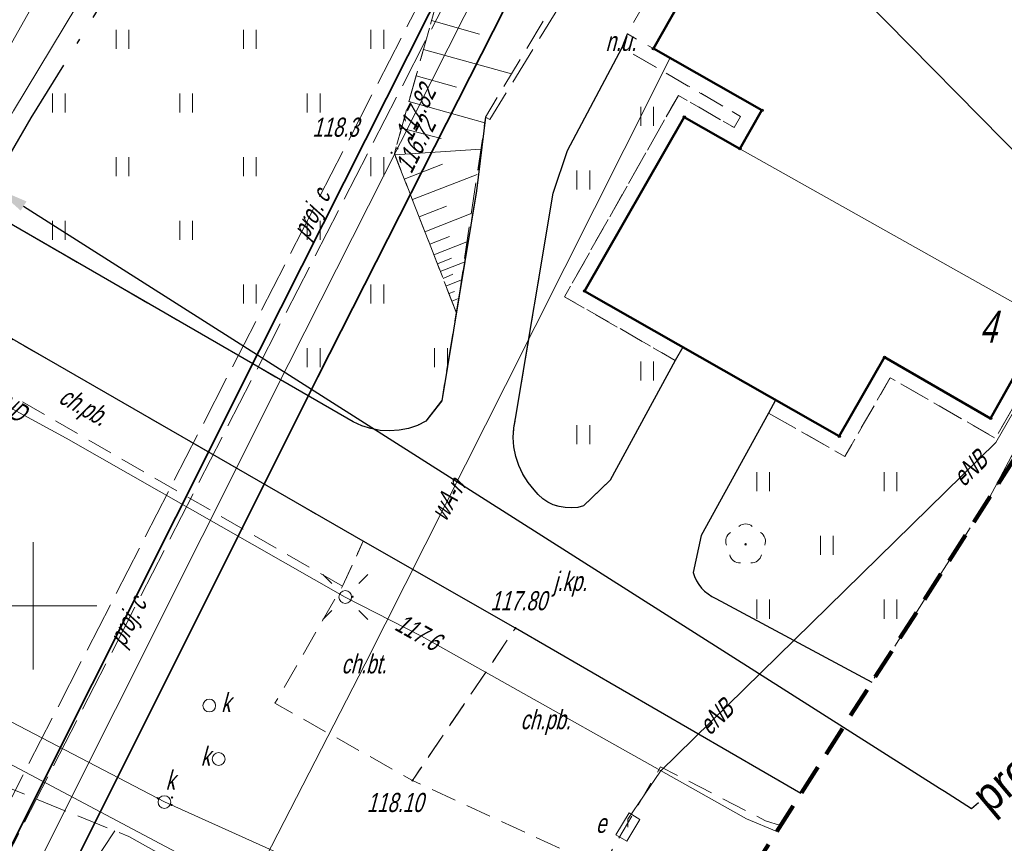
# Model space of a CAD drawing. Extents: x 7463256 to 7464485, y 5957341 to 5958260.
# Tile 117 of 256: x 7463749 to 7463788, y 5957541 to 5957573. Entities that reach past the tile are written whole.
import ezdxf
from ezdxf import colors
from ezdxf.entities.mleader import LeaderData, LeaderLine
from ezdxf.enums import TextEntityAlignment as Align
from ezdxf.math import Vec2, Vec3

# ---------------------------------------------------------------- set-up
doc = ezdxf.new("R2010")
doc.units = 0
doc.header["$MEASUREMENT"] = 0
for name, pattern in [('1.5_0.5', [2, 1.5, -0.5]), ('4', [1.8, 1.2, -0.6]), ('GAK', [5.2, 3, -1, 0.2, -1]), ('mz1.0_0.5', [1.5, 1, -0.5]), ('mz1.25_0.5', [1.75, 1.25, -0.5]), ('mz2.0_0.5', [2.5, 2, -0.5])]:
    doc.linetypes.add(name, pattern=pattern)
doc.layers.get('0').update_dxf_attribs({"color": 2, "linetype": 'CONTINUOUS', "lineweight": 5})
for name, color, linetype in [('000 Inne (niezydentyfikowane)', 7, 'CONTINUOUS'), ('312-Budynek (powierzchnia)', 7, 'CONTINUOUS'), ('320-część budynku wyodrębniona ze względu na liczbę kondygnacji naziemnych (powierzchnia)', 7, 'CONTINUOUS'), ('320-część budynku wyodrębniona ze względu na liczbę kondygnacji naziemnych (powierzchnia)-Atr25', 7, 'CONTINUOUS'), ('chodnik (powierzchnia)', 7, 'CONTINUOUS'), ('chodnik (powierzchnia)-Atr17', 7, 'CONTINUOUS'), ('drzewo liściaste (punkt)', 7, 'CONTINUOUS'), ('jezdnia (powierzchnia)', 7, 'CONTINUOUS'), ('jezdnia (powierzchnia)-Atr17', 7, 'CONTINUOUS'), ('krawężnik (linia)', 7, 'CONTINUOUS'), ('latarnia na słupie lub maszcie (punkt)', 7, 'CONTINUOUS'), ('niezidentyfikowane urządzenie techniczne - siec kanalizacyjna (punkt)-Atr17', 7, 'CONTINUOUS'), ('Obszar opracowania', 7, 'CONTINUOUS'), ('przewód ciepłowniczy (linia)', 7, 'CONTINUOUS'), ('przewód ciepłowniczy - projektowany lub w budowie (linia) - ob. projektowany', 7, 'CONTINUOUS'), ('przewód ciepłowniczy - projektowany lub w budowie (linia) - ob. projektowany-Atr1', 7, 'CONTINUOUS'), ('przewód elektroenergetyczny (linia)', 7, 'CONTINUOUS'), ('przewód elektroenergetyczny (linia)-Atr1', 7, 'CONTINUOUS'), ('przewód gazowy (linia)', 7, 'CONTINUOUS'), ('przewód kanalizacyjny (linia)', 7, 'CONTINUOUS'), ('przewód wodociągowy (linia)', 7, 'CONTINUOUS'), ('przewód wodociągowy (linia)-Atr1', 7, 'CONTINUOUS'), ('Punkt budynku', 7, 'CONTINUOUS'), ('punkt o określonej wysokości (sieć ciepłownicza)', 7, 'CONTINUOUS'), ('punkt o określonej wysokości (sieć ciepłownicza)-Atr2', 7, 'CONTINUOUS'), ('punkt o określonej wysokości (sieć ciepłownicza)-Atr3', 7, 'CONTINUOUS'), ('punkt o określonej wysokości (sieć elektroenergetyczna)', 7, 'CONTINUOUS'), ('punkt o określonej wysokości (sieć elektroenergetyczna)-Atr2', 7, 'CONTINUOUS'), ('punkt o określonej wysokości (sieć kanalizacyjna)', 7, 'CONTINUOUS'), ('punkt wysokościowy naturalny', 7, 'CONTINUOUS'), ('punkt wysokościowy naturalny-Atr2', 7, 'CONTINUOUS'), ('punkt wysokościowy sztuczny', 7, 'CONTINUOUS'), ('punkt wysokościowy sztuczny-Atr2', 7, 'CONTINUOUS'), ('rura ochronna - przewód ciepłowniczy (linia)', 7, 'CONTINUOUS'), ('skarpa nieumocniona (powierzchnia)', 7, 'CONTINUOUS'), ('studzienka okrągła - przewód kanalizacyjny (punkt)', 7, 'CONTINUOUS'), ('studzienka okrągła - przewód kanalizacyjny (punkt)-Atr17', 7, 'CONTINUOUS'), ('szafa kablowa (punkt)', 7, 'CONTINUOUS'), ('szafa kablowa (punkt)-Atr17', 7, 'CONTINUOUS'), ('słup (punkt)', 7, 'CONTINUOUS'), ('trawnik (powierzchnia)', 7, 'CONTINUOUS'), ('trawnik (powierzchnia) - symbol', 7, 'CONTINUOUS'), ('Wstawianie ramki sekcyjnej z opisem', 7, 'CONTINUOUS')]:
    doc.layers.add(name, color=color, linetype=linetype)
doc.layers.add('____proj LSN', color=1, linetype='CONTINUOUS', lineweight=5)
doc.layers.add('OBMBS-21-18876-opis proj', color=1, linetype='CONTINUOUS', lineweight=18)
doc.styles.get("Standard").update_dxf_attribs({"font": 'txt', "width": 0.75})

# ---------------------------------------------------------------- blocks, each defined once
blk = doc.blocks.new('PW01')
at = {"linetype": 'Continuous', "lineweight": 13}
h = blk.add_hatch(color=0, dxfattribs=at)
edge = h.paths.add_edge_path()
edge.add_arc((0, 0), 0.045, 0, 360)
blk = doc.blocks.new('US15')
at = {"color": 0, "linetype": 'Continuous', "lineweight": 13}
blk.add_circle((0, 0), 0.25, dxfattribs=at)
blk = doc.blocks.new('SM04')
at = {"color": 0, "linetype": 'Continuous', "lineweight": 13}
blk.add_circle((0, 0), 0.25, dxfattribs=at)
blk = doc.blocks.new('SM011')
at = {"color": 0, "linetype": 'Continuous', "lineweight": 13}
for p, q in [((-0.53, 0.531), (-0.883, 0.884)), ((0.531, 0.531), (0.884, 0.884)), ((-0.53, -0.53), (-0.883, -0.883)), ((0.531, -0.53), (0.884, -0.883))]:
    blk.add_line(p, q, dxfattribs=at)
blk = doc.blocks.new('PW02')
at = {"linetype": 'Continuous', "lineweight": 13}
h = blk.add_hatch(color=0, dxfattribs=at)
edge = h.paths.add_edge_path()
edge.add_arc((0, 0), 0.045, 0, 360)
blk = doc.blocks.new('US17')
at = {"color": 0, "linetype": 'Continuous', "lineweight": 13}
for p, q in [((-0.5, -0.25), (-0.5, 0.25)), ((-0.5, 0.25), (0.5, 0.25)), ((0.5, -0.25), (0.5, 0.25)), ((-0.5, -0.25), (0.5, -0.25))]:
    blk.add_line(p, q, dxfattribs=at)
blk = doc.blocks.new('OP021')
at = {"linetype": 'Continuous', "lineweight": 13}
h = blk.add_hatch(color=0, dxfattribs=at)
edge = h.paths.add_edge_path()
edge.add_arc((0, 0), 0.05, 0, 360)
at = {"color": 0, "linetype": 'Continuous', "lineweight": 13}
for centre, start, end in [((0, 0.4), 49.272, 130.728), ((-0.38, 0.124), 121.308, 202.548), ((0.38, 0.124), 337.452, 58.692), ((-0.235, -0.324), 193.221, 274.871), ((0.235, -0.324), 265.129, 346.779)]:
    blk.add_arc(centre, 0.4, start, end, dxfattribs=at)
blk = doc.blocks.new('TU04')
at = {"color": 0, "linetype": 'Continuous', "lineweight": 13}
for p, q in [((0, 0), (0, 0.75)), ((0.5, 0), (0.5, 0.75))]:
    blk.add_line(p, q, dxfattribs=at)
blk = doc.blocks.new('PUNKTBUD')
at = {"color": 0}
blk.add_circle((0, 0), 0.045, dxfattribs=at)

msp = doc.modelspace()

# ---------------------------------------------------------------- linework, layer by layer
at = {"layer": '000 Inne (niezydentyfikowane)', "color": 7, "linetype": 'Continuous', "lineweight": 13}
for p, q in [((7463765.64, 5957572.97), (7463767.52, 5957572.44)), ((7463765.32, 5957571.84), (7463768.78, 5957570.88)), ((7463765.03, 5957570.8), (7463766.62, 5957570.36)), ((7463764.75, 5957569.79), (7463767.73, 5957568.96)), ((7463764.46, 5957568.75), (7463766.02, 5957568.34)), ((7463764.2, 5957567.7), (7463767.57, 5957567.92)), ((7463764.57, 5957566.74), (7463766.07, 5957567.33)), ((7463764.89, 5957565.94), (7463767.43, 5957566.93)), ((7463765.15, 5957565.26), (7463766.23, 5957565.68)), ((7463765.38, 5957564.68), (7463767.2, 5957565.39)), ((7463765.57, 5957564.19), (7463766.34, 5957564.49)), ((7463765.73, 5957563.78), (7463767.03, 5957564.28)), ((7463765.87, 5957563.42), (7463766.42, 5957563.64)), ((7463765.98, 5957563.12), (7463766.92, 5957563.49)), ((7463766.09, 5957562.85), (7463766.48, 5957563.01)), ((7463766.2, 5957562.55), (7463766.81, 5957562.79)), ((7463766.32, 5957562.26), (7463766.54, 5957562.34)), ((7463766.44, 5957561.96), (7463766.7, 5957562.06)), ((7463748.14, 5957533.61), (7463753.21, 5957541.16))]:
    msp.add_line(p, q, dxfattribs=at)
at = {"layer": '312-Budynek (powierzchnia)', "color": 7, "linetype": 'Continuous', "lineweight": 50, "flags": 128}
for points in [[(7463774.35, 5957571.87), (7463776.7, 5957576.01)], [(7463778.61, 5957569.45), (7463774.35, 5957571.87)], [(7463777.75, 5957567.94), (7463778.61, 5957569.45)], [(7463771.65, 5957562.35), (7463775.56, 5957569.18)], [(7463775.56, 5957569.18), (7463777.75, 5957567.94)], [(7463791.49, 5957564.28), (7463787.59, 5957557.35)], [(7463781.65, 5957556.65), (7463771.65, 5957562.35)], [(7463783.43, 5957559.75), (7463781.65, 5957556.65)], [(7463787.59, 5957557.35), (7463783.43, 5957559.75)]]:
    msp.add_lwpolyline(points, dxfattribs=at)
at = {"layer": '320-część budynku wyodrębniona ze względu na liczbę kondygnacji naziemnych (powierzchnia)', "color": 7, "linetype": 'Continuous', "lineweight": 18, "flags": 128}
for points in [[(7463789.75, 5957561.19), (7463777.75, 5957567.94), (7463778.61, 5957569.45), (7463774.35, 5957571.87), (7463776.7, 5957576.01), (7463775.67, 5957576.64), (7463777.79, 5957580.36), (7463779.88, 5957579.18), (7463783.44, 5957585.4), (7463786.52, 5957583.62), (7463788.06, 5957586.29), (7463786.93, 5957586.94), (7463790.89, 5957593.78), (7463791.93, 5957593.18), (7463805.03, 5957585.59), (7463802.93, 5957581.97), (7463801.93, 5957582.54), (7463798.36, 5957576.33), (7463796.28, 5957577.49), (7463792.96, 5957571.7), (7463794, 5957571.1), (7463790.44, 5957564.87), (7463791.49, 5957564.28)], [(7463771.65, 5957562.35), (7463775.56, 5957569.18), (7463777.75, 5957567.94), (7463789.75, 5957561.19), (7463787.59, 5957557.35), (7463783.43, 5957559.75), (7463781.65, 5957556.65)]]:
    msp.add_lwpolyline(points, close=True, dxfattribs=at)
at = {"layer": 'chodnik (powierzchnia)', "color": 7, "linetype": 'mz1.0_0.5', "lineweight": 18, "flags": 128}
for points in [[(7463814.199, 5957596.06), (7463813.34, 5957596.56), (7463807.72, 5957586.93), (7463806.78, 5957587.46), (7463803.19, 5957581.19), (7463802.17, 5957581.79), (7463798.57, 5957575.54), (7463796.52, 5957576.74), (7463793.79, 5957571.94), (7463794.81, 5957571.33), (7463791.23, 5957565.12), (7463792.29, 5957564.52), (7463787.78, 5957556.57), (7463783.65, 5957558.95), (7463781.87, 5957555.86), (7463778.87, 5957557.56), (7463779.15, 5957558.07), (7463781.65, 5957556.65), (7463783.43, 5957559.75), (7463787.59, 5957557.35), (7463791.49, 5957564.28), (7463790.44, 5957564.87), (7463794, 5957571.1), (7463792.96, 5957571.7), (7463796.28, 5957577.49), (7463798.36, 5957576.33), (7463801.93, 5957582.54), (7463802.93, 5957581.97), (7463806.54, 5957588.21), (7463807.57, 5957587.67), (7463813.09, 5957597.34), (7463814.501, 5957596.533)], [(7463779.341, 5957541.371), (7463778.75, 5957541.56), (7463774.63, 5957543.68), (7463770.26, 5957536.19), (7463768.95, 5957537.05), (7463770.81, 5957540.41), (7463764.89, 5957543.14), (7463767.88, 5957547.55), (7463768.93, 5957549.12), (7463780.145, 5957542.632)]]:
    msp.add_lwpolyline(points, dxfattribs=at)
for points in [[(7463775.21, 5957559.63), (7463770.86, 5957562.13), (7463775.33, 5957570.03), (7463777.52, 5957568.77), (7463777.77, 5957569.21), (7463773.12, 5957571.91), (7463773.33, 5957572.45), (7463774.35, 5957571.87), (7463778.61, 5957569.45), (7463777.75, 5957567.94), (7463775.56, 5957569.18), (7463771.65, 5957562.35), (7463775.51, 5957560.15)], [(7463762.14, 5957550.76), (7463745.49, 5957560.36), (7463740.67, 5957562.93), (7463741.83, 5957564.83), (7463746.41, 5957562.06), (7463762.96, 5957552.53)], [(7463762.96, 5957552.53), (7463768.93, 5957549.12), (7463767.88, 5957547.55), (7463764.89, 5957543.14), (7463759.49, 5957546.17), (7463762.14, 5957550.76)]]:
    msp.add_lwpolyline(points, close=True, dxfattribs=at)
at = {"layer": 'jezdnia (powierzchnia)', "color": 7, "linetype": '1.5_0.5', "lineweight": 18, "flags": 128}
for points in [[(7463780.145, 5957542.632), (7463768.93, 5957549.12), (7463762.96, 5957552.53), (7463746.41, 5957562.06), (7463741.42, 5957565.08), (7463743.26, 5957568.37), (7463762.56, 5957557.22), (7463762.9, 5957557.06), (7463763.25, 5957556.95), (7463763.62, 5957556.88), (7463763.99, 5957556.86), (7463764.37, 5957556.89), (7463764.73, 5957556.96), (7463765.09, 5957557.08), (7463765.42, 5957557.25), (7463766.04, 5957558.04), (7463767.4, 5957566.29), (7463767.76, 5957569.18), (7463767.93, 5957569.09), (7463775.48, 5957581.39), (7463777.64, 5957580.1), (7463775.67, 5957576.64), (7463773.56, 5957572.87), (7463773.45, 5957572.66), (7463773.33, 5957572.45), (7463773.12, 5957571.91), (7463770.98, 5957567.87), (7463770.41, 5957566.2), (7463768.94, 5957557.35), (7463768.87, 5957556.98), (7463768.85, 5957556.6), (7463768.87, 5957556.23), (7463768.95, 5957555.86), (7463769.06, 5957555.5), (7463769.22, 5957555.16), (7463769.43, 5957554.84), (7463769.67, 5957554.55), (7463769.83, 5957554.36), (7463770.01, 5957554.2), (7463770.21, 5957554.07), (7463770.42, 5957553.96), (7463770.65, 5957553.89), (7463770.89, 5957553.85), (7463771.13, 5957553.84), (7463771.38, 5957553.86), (7463771.61, 5957553.92), (7463772.65, 5957554.93), (7463775.21, 5957559.63), (7463775.51, 5957560.15), (7463779.15, 5957558.07)], [(7463779.15, 5957558.07), (7463778.87, 5957557.56), (7463776.23, 5957552.75), (7463775.91, 5957551.3), (7463775.97, 5957551.14), (7463776.04, 5957550.98), (7463776.14, 5957550.83), (7463776.24, 5957550.69), (7463776.36, 5957550.57), (7463776.5, 5957550.46), (7463776.64, 5957550.36), (7463776.8, 5957550.28), (7463782.923, 5957546.991)]]:
    msp.add_lwpolyline(points, dxfattribs=at)
at = {"layer": 'krawężnik (linia)', "color": 7, "linetype": 'Continuous', "lineweight": 25, "flags": 128}
for points in [[(7463775.51, 5957560.15), (7463775.21, 5957559.63), (7463772.65, 5957554.93), (7463771.61, 5957553.92), (7463771.38, 5957553.86), (7463771.13, 5957553.84), (7463770.89, 5957553.85), (7463770.65, 5957553.89), (7463770.42, 5957553.96), (7463770.21, 5957554.07), (7463770.01, 5957554.2), (7463769.83, 5957554.36), (7463769.67, 5957554.55), (7463769.43, 5957554.84), (7463769.22, 5957555.16), (7463769.06, 5957555.5), (7463768.95, 5957555.86), (7463768.87, 5957556.23), (7463768.85, 5957556.6), (7463768.87, 5957556.98), (7463768.94, 5957557.35), (7463770.41, 5957566.2), (7463770.98, 5957567.87), (7463773.12, 5957571.91), (7463773.33, 5957572.45)], [(7463767.76, 5957569.18), (7463767.4, 5957566.29), (7463766.04, 5957558.04), (7463765.42, 5957557.25), (7463765.09, 5957557.08), (7463764.73, 5957556.96), (7463764.37, 5957556.89), (7463763.99, 5957556.86), (7463763.62, 5957556.88), (7463763.25, 5957556.95), (7463762.9, 5957557.06), (7463762.56, 5957557.22), (7463743.26, 5957568.37)], [(7463780.145, 5957542.632), (7463768.93, 5957549.12), (7463762.96, 5957552.53), (7463746.41, 5957562.06), (7463741.42, 5957565.08)], [(7463779.15, 5957558.07), (7463778.87, 5957557.56), (7463776.23, 5957552.75), (7463775.91, 5957551.3), (7463775.97, 5957551.14), (7463776.04, 5957550.98), (7463776.14, 5957550.83), (7463776.24, 5957550.69), (7463776.36, 5957550.57), (7463776.5, 5957550.46), (7463776.64, 5957550.36), (7463776.8, 5957550.28), (7463782.923, 5957546.991)]]:
    msp.add_lwpolyline(points, dxfattribs=at)
at = {"layer": 'Obszar opracowania', "color": 132, "linetype": '4', "lineweight": 200, "flags": 128}
msp.add_lwpolyline([(7463648.63, 5957598.42), (7463381.17, 5957559), (7463352.31, 5957567.45), (7463255.88, 5957568.85), (7463280.41, 5957340.9), (7463468.95, 5957378.08), (7463536.66, 5957509.53), (7463626.95, 5957460.4), (7463653.5, 5957411.27), (7463734.5, 5957471.02), (7463879.22, 5957698.07), (7464314.97, 5957939.96), (7464470.72, 5957945.23), (7464483.34, 5958244.06), (7464262.86, 5958260.06), (7464240.11, 5958013.73), (7463789.91, 5957739.13), (7463712.41, 5957593.35)], close=True, dxfattribs=at)
at = {"layer": 'przewód ciepłowniczy (linia)', "color": 212, "linetype": 'Continuous', "lineweight": 18, "flags": 128}
msp.add_lwpolyline([(7463714.95, 5957467.7), (7463716.83, 5957468.66), (7463718.66, 5957469.79), (7463721.77, 5957476.06), (7463726.22, 5957485.1), (7463739.86, 5957513.05), (7463728.15, 5957518.6), (7463733.71, 5957529.74), (7463743, 5957525.52), (7463760.03, 5957559.51), (7463769.42, 5957578.09), (7463774.63, 5957588.22), (7463781.13, 5957600.61), (7463786.87, 5957611.54), (7463793.25, 5957623.72), (7463784.44, 5957628.6), (7463789.66, 5957638.21), (7463799.63, 5957634.09), (7463807.09, 5957648.19), (7463816.56, 5957665.9), (7463826.55, 5957684.75)], dxfattribs=at)
at = {"layer": 'przewód ciepłowniczy - projektowany lub w budowie (linia) - ob. projektowany', "color": 212, "linetype": 'mz2.0_0.5', "lineweight": 18, "flags": 128}
for points in [[(7463668.14, 5957490.77), (7463695.62, 5957456.95), (7463717.02, 5957471.18), (7463738.99, 5957512.97), (7463727.62, 5957518.36), (7463733.54, 5957530.34), (7463741.06, 5957526.71), (7463791.26, 5957624.54), (7463783.84, 5957628.41), (7463789.4, 5957639.16), (7463797.8, 5957634.94), (7463827.45, 5957686.81)], [(7463667.43, 5957490.23), (7463695.43, 5957455.75), (7463717.71, 5957470.56), (7463740.22, 5957513.38), (7463728.83, 5957518.78), (7463733.95, 5957529.14), (7463741.46, 5957525.52), (7463792.47, 5957624.93), (7463785.05, 5957628.8), (7463789.79, 5957637.95), (7463798.16, 5957633.75), (7463828.18, 5957686.27)]]:
    msp.add_lwpolyline(points, dxfattribs=at)
at = {"layer": 'przewód elektroenergetyczny (linia)', "color": 1, "linetype": 'Continuous', "lineweight": 18, "flags": 128}
for points in [[(7463773.35, 5957541.31), (7463773.34, 5957541.62), (7463774.63, 5957543.5), (7463787.8, 5957556.4), (7463802.24, 5957581.49), (7463803.14, 5957580.98), (7463804.06, 5957582.5), (7463803.63, 5957582.74)], [(7463742.37, 5957561.42), (7463751.3, 5957556.58), (7463762.25, 5957550.34), (7463765.25, 5957548.8), (7463778.01, 5957541.63), (7463779.194, 5957541.139)]]:
    msp.add_lwpolyline(points, dxfattribs=at)
at = {"layer": 'przewód gazowy (linia)', "color": 40, "linetype": 'Continuous', "lineweight": 18, "flags": 128}
msp.add_lwpolyline([(7463754.16, 5957577.62), (7463749.23, 5957569.43), (7463747.42, 5957566.29)], dxfattribs=at)
at = {"layer": 'przewód kanalizacyjny (linia)', "color": 34, "linetype": 'Continuous', "lineweight": 18, "flags": 128}
for points in [[(7463790.469, 5957558.83), (7463788.4, 5957555.85), (7463787.545, 5957554.241)], [(7463755.16, 5957542.3), (7463728.4, 5957556.25)], [(7463676.06, 5957491.42), (7463703.01, 5957516.41), (7463715.13, 5957533.71), (7463728.28, 5957554.82), (7463755.61, 5957540.32)], [(7463774.402, 5957533.621), (7463755.16, 5957542.3)]]:
    msp.add_lwpolyline(points, dxfattribs=at)
at = {"layer": 'przewód wodociągowy (linia)', "color": 5, "linetype": 'Continuous', "lineweight": 18, "flags": 128}
for points in [[(7463727.262, 5957465.681), (7463729.69, 5957470.2), (7463733.88, 5957477.75), (7463739.47, 5957487.76), (7463747.08, 5957501.54), (7463752.73, 5957511.78), (7463760.43, 5957525.58), (7463762.63, 5957529.58), (7463744.92, 5957538.92), (7463733.72, 5957544.81), (7463739, 5957553.91), (7463745.22, 5957565.14), (7463751.42, 5957576.14), (7463752.48, 5957577.83)], [(7463774.98, 5957571.47), (7463774.37, 5957570.23), (7463768.54, 5957558.65)], [(7463768.54, 5957558.65), (7463763.03, 5957547.72), (7463756.18, 5957534.37), (7463751.33, 5957525.63), (7463745.89, 5957515.8)]]:
    msp.add_lwpolyline(points, dxfattribs=at)
at = {"layer": 'rura ochronna - przewód ciepłowniczy (linia)', "color": 212, "linetype": 'Continuous', "lineweight": 35, "flags": 128}
for points in [[(7463787.86, 5957610.87), (7463776.18, 5957588.46), (7463771.36, 5957579.07), (7463770.81, 5957577.99), (7463761.18, 5957558.98), (7463743.54, 5957523.75)], [(7463742.46, 5957527.28), (7463758.88, 5957560.03), (7463768.03, 5957578.2), (7463768.48, 5957579.07), (7463773.08, 5957587.97), (7463780.03, 5957601.15)]]:
    msp.add_lwpolyline(points, dxfattribs=at)
at = {"layer": 'skarpa nieumocniona (powierzchnia)', "color": 7, "linetype": 'mz1.25_0.5', "lineweight": 18, "flags": 128}
for points in [[(7463790.94, 5957604.15), (7463789.51, 5957601.6), (7463790.03, 5957601.3), (7463781.14, 5957586.75), (7463775.98, 5957582.35), (7463775.3, 5957581.57), (7463773.3, 5957578.31), (7463770.64, 5957573.98), (7463767.76, 5957569.18), (7463766.62, 5957561.49), (7463764.18, 5957567.75), (7463767.34, 5957579.07), (7463769.08, 5957585.34), (7463775.92, 5957590.65), (7463781.84, 5957601.18), (7463787.22, 5957610.29), (7463793.44, 5957620.53)], [(7463753.76, 5957540.94), (7463768.45, 5957532.61), (7463772.29, 5957530.31), (7463766.76, 5957521.64), (7463752.42, 5957530.74), (7463736.45, 5957541.47), (7463745.86, 5957544.13)]]:
    msp.add_lwpolyline(points, close=True, dxfattribs=at)
at = {"layer": 'trawnik (powierzchnia)', "color": 7, "linetype": 'mz1.0_0.5', "lineweight": 18, "flags": 128}
for points in [[(7463797.79, 5957650.86), (7463801.28, 5957648.82), (7463801.48, 5957648.37), (7463801.68, 5957647.92), (7463801.86, 5957647.46), (7463802.03, 5957647), (7463802.19, 5957646.54), (7463802.34, 5957646.07), (7463802.48, 5957645.59), (7463802.6, 5957645.12), (7463802.72, 5957644.64), (7463802.82, 5957644.16), (7463802.91, 5957643.67), (7463802.99, 5957643.19), (7463803.05, 5957642.7), (7463803.11, 5957642.21), (7463803.15, 5957641.72), (7463803.18, 5957641.23), (7463802.2, 5957632.08), (7463800.49, 5957619.79), (7463799.47, 5957617.4), (7463798.41, 5957615.84), (7463797.71, 5957616.22), (7463790.94, 5957604.15), (7463793.44, 5957620.53), (7463787.22, 5957610.29), (7463781.84, 5957601.18), (7463775.92, 5957590.65), (7463769.08, 5957585.34), (7463767.34, 5957579.07), (7463764.18, 5957567.75), (7463766.62, 5957561.49), (7463766.04, 5957558.04), (7463765.42, 5957557.25), (7463765.09, 5957557.08), (7463764.73, 5957556.96), (7463764.37, 5957556.89), (7463763.99, 5957556.86), (7463763.62, 5957556.88), (7463763.25, 5957556.95), (7463762.9, 5957557.06), (7463762.56, 5957557.22), (7463743.26, 5957568.37), (7463747.16, 5957572.18), (7463795.88, 5957651.94)], [(7463814.2, 5957596.06), (7463782.92, 5957546.99), (7463776.8, 5957550.28), (7463776.64, 5957550.36), (7463776.5, 5957550.46), (7463776.36, 5957550.57), (7463776.24, 5957550.69), (7463776.14, 5957550.83), (7463776.04, 5957550.98), (7463775.97, 5957551.14), (7463775.91, 5957551.3), (7463776.23, 5957552.75), (7463778.87, 5957557.56), (7463781.87, 5957555.86), (7463783.65, 5957558.95), (7463787.78, 5957556.57), (7463792.29, 5957564.52), (7463791.23, 5957565.12), (7463794.81, 5957571.33), (7463793.79, 5957571.94), (7463796.52, 5957576.74), (7463798.57, 5957575.54), (7463802.17, 5957581.79), (7463803.19, 5957581.19), (7463806.78, 5957587.46), (7463807.72, 5957586.93), (7463813.34, 5957596.56)], [(7463777.77, 5957569.21), (7463777.52, 5957568.77), (7463775.33, 5957570.03), (7463770.86, 5957562.13), (7463775.21, 5957559.63), (7463772.65, 5957554.93), (7463771.61, 5957553.92), (7463771.38, 5957553.86), (7463771.13, 5957553.84), (7463770.89, 5957553.85), (7463770.65, 5957553.89), (7463770.42, 5957553.96), (7463770.21, 5957554.07), (7463770.01, 5957554.2), (7463769.83, 5957554.36), (7463769.67, 5957554.55), (7463769.43, 5957554.84), (7463769.22, 5957555.16), (7463769.06, 5957555.5), (7463768.95, 5957555.86), (7463768.87, 5957556.23), (7463768.85, 5957556.6), (7463768.87, 5957556.98), (7463768.94, 5957557.35), (7463770.41, 5957566.2), (7463770.98, 5957567.87), (7463773.12, 5957571.91)]]:
    msp.add_lwpolyline(points, close=True, dxfattribs=at)
at = {"layer": 'Wstawianie ramki sekcyjnej z opisem', "color": 7, "linetype": 'Continuous', "lineweight": 13, "flags": 128}
for points in [[(7463750, 5957547.5), (7463750, 5957552.5)], [(7463747.5, 5957550), (7463752.5, 5957550)]]:
    msp.add_lwpolyline(points, dxfattribs=at)

# ---------------------------------------------------------------- block references
at = {"layer": 'drzewo liściaste (punkt)', "color": 94, "linetype": 'Continuous', "lineweight": 13}
msp.add_blockref('OP021', (7463777.97, 5957552.41), dxfattribs=at)
at = {"layer": 'latarnia na słupie lub maszcie (punkt)', "color": 7, "linetype": 'Continuous', "lineweight": 18}
msp.add_blockref('SM011', (7463762.25, 5957550.34), dxfattribs=at)
at = {"layer": 'Punkt budynku', "color": 5, "linetype": 'Continuous', "lineweight": 18}
for p in [(7463774.35, 5957571.87), (7463778.61, 5957569.45), (7463775.56, 5957569.18), (7463777.75, 5957567.94), (7463771.65, 5957562.35), (7463783.43, 5957559.75), (7463787.59, 5957557.35), (7463781.65, 5957556.65)]:
    msp.add_blockref('PUNKTBUD', p, dxfattribs=at)
at = {"layer": 'punkt o określonej wysokości (sieć ciepłownicza)', "color": 212, "linetype": 'Continuous', "lineweight": 13}
msp.add_blockref('PW01', (7463764.3, 5957567.95), dxfattribs=at)
at = {"layer": 'punkt o określonej wysokości (sieć elektroenergetyczna)', "color": 1, "linetype": 'Continuous', "lineweight": 13, "rotation": 330.127}
msp.add_blockref('PW01', (7463762.54, 5957550.35), dxfattribs=at)
at = {"layer": 'punkt o określonej wysokości (sieć kanalizacyjna)', "color": 34, "linetype": 'Continuous', "lineweight": 13}
for p in [(7463754.89, 5957542.44), (7463755.45, 5957542.47), (7463755.43, 5957542.18)]:
    msp.add_blockref('PW01', p, dxfattribs=at)
at = {"layer": 'punkt wysokościowy naturalny', "color": 7, "linetype": 'Continuous', "lineweight": 13}
msp.add_blockref('PW01', (7463764.07, 5957567.78), dxfattribs=at)
at = {"layer": 'punkt wysokościowy sztuczny', "color": 7, "linetype": 'Continuous', "lineweight": 13}
for p in [(7463768.93, 5957549.12), (7463764.89, 5957543.14)]:
    msp.add_blockref('PW02', p, dxfattribs=at)
at = {"layer": 'studzienka okrągła - przewód kanalizacyjny (punkt)', "color": 34, "linetype": 'Continuous', "lineweight": 18}
for p in [(7463756.91, 5957546.08), (7463757.28, 5957543.98), (7463755.15, 5957542.29)]:
    msp.add_blockref('US15', p, dxfattribs=at)
at = {"layer": 'szafa kablowa (punkt)', "color": 7, "linetype": 'Continuous', "lineweight": 18, "rotation": 239.036}
msp.add_blockref('US17', (7463773.35, 5957541.31), dxfattribs=at)
at = {"layer": 'słup (punkt)', "color": 7, "linetype": 'Continuous', "lineweight": 18, "rotation": 152.24}
msp.add_blockref('SM04', (7463762.25, 5957550.34), dxfattribs=at)
at = {"layer": 'trawnik (powierzchnia) - symbol', "color": 7, "linetype": 'Continuous', "lineweight": 18}
for p in [(7463753.26, 5957571.86), (7463758.26, 5957571.86), (7463763.26, 5957571.86), (7463750.76, 5957569.36), (7463755.76, 5957569.36), (7463760.76, 5957569.36), (7463773.85, 5957568.84), (7463753.26, 5957566.86), (7463758.26, 5957566.86), (7463763.26, 5957566.86), (7463771.35, 5957566.34), (7463750.76, 5957564.36), (7463755.76, 5957564.36), (7463760.76, 5957564.36), (7463758.26, 5957561.86), (7463763.26, 5957561.86), (7463760.76, 5957559.36), (7463765.76, 5957559.36), (7463773.85, 5957558.84), (7463771.35, 5957556.34), (7463778.41, 5957554.49), (7463783.41, 5957554.49), (7463780.91, 5957551.99), (7463778.41, 5957549.49), (7463783.41, 5957549.49)]:
    msp.add_blockref('TU04', p, dxfattribs=at)

# ---------------------------------------------------------------- texts
at = {"layer": '320-część budynku wyodrębniona ze względu na liczbę kondygnacji naziemnych (powierzchnia)-Atr25', "color": 7, "oblique": 15, "width": 0.72}
msp.add_text('4', height=1.25, dxfattribs=at).set_placement((7463787.15, 5957560.33))
at = {"layer": 'chodnik (powierzchnia)-Atr17', "color": 7, "oblique": 15, "width": 0.72}
msp.add_text('ch.pb.', height=0.75, rotation=330.271, dxfattribs=at).set_placement((7463750.95, 5957558))
for s, p in [('ch.bt.', (7463762.1, 5957547.34)), ('ch.pb.', (7463769.13, 5957545.15))]:
    msp.add_text(s, height=0.75, dxfattribs=at).set_placement(p)
at = {"layer": 'jezdnia (powierzchnia)-Atr17', "color": 7, "oblique": 15, "width": 0.72}
msp.add_text('j.kp.', height=0.75, dxfattribs=at).set_placement((7463770.42, 5957550.58))
msp.add_text('j.kp.', height=0.75, dxfattribs=at).set_placement((7463770.42, 5957550.58))
at = {"layer": 'niezidentyfikowane urządzenie techniczne - siec kanalizacyjna (punkt)-Atr17', "color": 7, "oblique": 15, "width": 0.72}
msp.add_text('n.u.', height=0.75, dxfattribs=at).set_placement((7463772.47, 5957571.78))
at = {"layer": 'przewód ciepłowniczy - projektowany lub w budowie (linia) - ob. projektowany-Atr1', "color": 212, "oblique": 15, "width": 0.72}
for p in [(7463760.46, 5957564.52), (7463753.25, 5957548.51)]:
    msp.add_text('proj. c', height=0.75, rotation=62.836, dxfattribs=at).set_placement(p, align=Align.MIDDLE_LEFT)
at = {"layer": 'przewód elektroenergetyczny (linia)-Atr1', "color": 1, "oblique": 15, "width": 0.72}
msp.add_text('eND', height=0.75, rotation=330.82, dxfattribs=at).set_placement((7463748.19, 5957557.87))
for p in [(7463786.27, 5957554.9), (7463776.3, 5957545.14)]:
    msp.add_text('eNB', height=0.75, rotation=44.407, dxfattribs=at).set_placement(p, align=Align.MIDDLE_LEFT)
at = {"layer": 'przewód wodociągowy (linia)-Atr1', "color": 5, "oblique": 15, "width": 0.72}
msp.add_text('wA-n', height=0.75, rotation=60.97, dxfattribs=at).set_placement((7463766.2, 5957553.27))
at = {"layer": 'punkt o określonej wysokości (sieć ciepłownicza)-Atr2', "color": 212, "oblique": 15, "width": 0.72}
msp.add_text('117.82', height=0.75, rotation=63.189, dxfattribs=at).set_placement((7463764.51, 5957568.37), align=Align.MIDDLE_LEFT)
at = {"layer": 'punkt o określonej wysokości (sieć ciepłownicza)-Atr3', "color": 212, "oblique": 15, "width": 0.72}
msp.add_text('116.72', height=0.75, rotation=63.189, dxfattribs=at).set_placement((7463764.51, 5957567.095), align=Align.MIDDLE_LEFT)
at = {"layer": 'punkt o określonej wysokości (sieć elektroenergetyczna)-Atr2', "color": 1, "oblique": 15, "width": 0.72}
msp.add_text('117.6', height=0.75, rotation=330.66, dxfattribs=at).set_placement((7463764.14, 5957549.08))
at = {"layer": 'punkt wysokościowy naturalny-Atr2', "color": 7, "oblique": 15, "width": 0.72}
msp.add_text('118.3', height=0.75, dxfattribs=at).set_placement((7463760.96, 5957568.41))
at = {"layer": 'punkt wysokościowy sztuczny-Atr2', "color": 7, "oblique": 15, "width": 0.72}
for s, p in [('117.80', (7463767.95, 5957549.82)), ('118.10', (7463763.1, 5957541.9))]:
    msp.add_text(s, height=0.75, dxfattribs=at).set_placement(p)
at = {"layer": 'studzienka okrągła - przewód kanalizacyjny (punkt)-Atr17', "color": 34, "oblique": 15, "width": 0.72}
for p in [(7463757.38, 5957545.82), (7463756.58, 5957543.72), (7463755.2, 5957542.78)]:
    msp.add_text('k', height=0.75, dxfattribs=at).set_placement(p)
at = {"layer": 'szafa kablowa (punkt)-Atr17', "color": 7, "oblique": 15, "width": 0.72}
msp.add_text('e', height=0.75, dxfattribs=at).set_placement((7463772.09, 5957541.08))

# ---------------------------------------------------------------- next in the draw order: leaders
at = {"layer": 'OBMBS-21-18876-opis proj', "lineweight": 20}
ml = msp.add_multileader_mtext('Standard', dxfattribs=at)
ml.set_content('\\pxqc;{\\W0.9;\\fArial|b0|i0|c238|p34;proj. rura osłonowa DVK160\\PL=2m}', color=256)
ml.set_leader_properties()
ml.build(insert=Vec2(0, 0))
ml.multileader.update_dxf_attribs({"has_text_frame": 1, "text_right_attachment_type": 0, "dogleg_length": 0.36, "arrow_head_size": 1.3})
ctx = ml.context
ctx.base_point, ctx.char_height, ctx.arrow_head_size, ctx.landing_gap_size, ctx.plane_origin, ctx.plane_x_axis, ctx.plane_y_axis = Vec3(7463797.208, 5957559.502, -10.8), 1.3, 1.3, 0.09, Vec3(7463735.781, 5957717.728, -10.8), Vec3(0.765565, 0.643359), Vec3(-0.643359, 0.765565)
ctx.right_attachment = 0
notes = []
notes.append((ctx, [(0, (1, 1, 0), (7463796.933, 5957559.27, -10.8), (0.765565, 0.643359), 0.36, [(0, [(7463764.422, 5957592.338, -10.8)], 0, [])])]))
ctx.mtext.insert, ctx.mtext.text_direction, ctx.mtext.rotation, ctx.mtext.width, ctx.mtext.defined_height, ctx.mtext.alignment, ctx.mtext.flow_direction = Vec3(7463802.028, 5957564.571, -10.8), Vec3(0.765565, 0.643359), 0.698877, 14.34785, 27.692, 2, 5
ctx.mtext.has_bg_fill, ctx.mtext.bg_color, ctx.mtext.bg_scale_factor, ctx.mtext.bg_transparency, ctx.mtext.use_window_bg_color = 1, -1023410167, 1.5, 0, 1
for ctx, leaders in notes:
    for number, flags, end, landing, length, lines in leaders:
        leader = LeaderData()
        leader.index, (leader.has_last_leader_line, leader.has_dogleg_vector, leader.attachment_direction) = number, flags
        leader.last_leader_point, leader.dogleg_vector, leader.dogleg_length = Vec3(end), Vec3(landing), length
        for number, points, colour, breaks in lines:
            line = LeaderLine()
            line.index, line.vertices, line.color, line.breaks = number, Vec3.list(points), colors.encode_raw_color(colour), breaks
            leader.lines.append(line)
        ctx.leaders.append(leader)

# ---------------------------------------------------------------- next in the draw order: leaders
ml = msp.add_multileader_mtext('Standard', dxfattribs=at)
ml.set_content('\\pxqc;{\\W0.9;\\fArial|b0|i0|c238|p34;proj. rura osłonowa\\P DVK160\\PL=16m}', color=256)
ml.set_leader_properties()
ml.build(insert=Vec2(0, 0))
ml.multileader.update_dxf_attribs({"has_text_frame": 1, "text_right_attachment_type": 0, "dogleg_length": 0.36, "arrow_head_size": 1.3})
ctx = ml.context
ctx.base_point, ctx.char_height, ctx.arrow_head_size, ctx.landing_gap_size, ctx.plane_origin, ctx.plane_x_axis, ctx.plane_y_axis = Vec3(7463809.484, 5957576.67, -10.8), 1.3, 1.3, 0.09, Vec3(7463758.404, 5957716.091, -10.8), Vec3(0.765565, 0.643359), Vec3(-0.643359, 0.765565)
ctx.right_attachment, ctx.text_align_type = 0, 2
notes = []
notes.append((ctx, [(0, (1, 1, 0), (7463819.978, 5957586.352, -10.8), (-0.765565, -0.643359), 0.36, [(0, [(7463787.836, 5957630.908, -10.8)], 0, [])])]))
ctx.mtext.insert, ctx.mtext.text_direction, ctx.mtext.rotation, ctx.mtext.width, ctx.mtext.defined_height, ctx.mtext.alignment, ctx.mtext.flow_direction = Vec3(7463814.38, 5957581.648, -10.8), Vec3(0.765565, 0.643359), 0.698877, 15.28698, 27.692, 2, 5
ctx.mtext.has_bg_fill, ctx.mtext.bg_color, ctx.mtext.bg_scale_factor, ctx.mtext.bg_transparency, ctx.mtext.use_window_bg_color = 1, -1023410167, 1.5, 0, 1
ml = msp.add_multileader_mtext('Standard', dxfattribs=at)
ml.set_content('\\pxqc;{\\W0.9;\\fArial|b0|i0|c238|p34;proj. przecisk mechaniczny\\PSRS160\\PL=9m}', color=256)
ml.set_leader_properties()
ml.build(insert=Vec2(0, 0))
ml.multileader.update_dxf_attribs({"has_text_frame": 1, "text_right_attachment_type": 0, "dogleg_length": 0.36, "arrow_head_size": 1.3})
ctx = ml.context
ctx.base_point, ctx.char_height, ctx.arrow_head_size, ctx.landing_gap_size, ctx.plane_origin, ctx.plane_x_axis, ctx.plane_y_axis = Vec3(7463787.12, 5957542.269, -10.8), 1.3, 1.3, 0.09, Vec3(7463726.42, 5957695.066, -10.8), Vec3(0.765565, 0.643359), Vec3(-0.643359, 0.765565)
ctx.right_attachment = 0
notes.append((ctx, [(0, (1, 1, 0), (7463786.844, 5957542.038, -10.8), (0.765565, 0.643359), 0.36, [(0, [(7463748.525, 5957566.387, -10.8)], 0, [])])]))
ctx.mtext.insert, ctx.mtext.text_direction, ctx.mtext.rotation, ctx.mtext.width, ctx.mtext.defined_height, ctx.mtext.alignment, ctx.mtext.flow_direction = Vec3(7463794.227, 5957549.106, -10.8), Vec3(0.765565, 0.643359), 0.698877, 21.78171, 27.692, 2, 5
ctx.mtext.has_bg_fill, ctx.mtext.bg_color, ctx.mtext.bg_scale_factor, ctx.mtext.bg_transparency, ctx.mtext.use_window_bg_color = 1, -1023410167, 1.5, 0, 1
for ctx, leaders in notes:
    for number, flags, end, landing, length, lines in leaders:
        leader = LeaderData()
        leader.index, (leader.has_last_leader_line, leader.has_dogleg_vector, leader.attachment_direction) = number, flags
        leader.last_leader_point, leader.dogleg_vector, leader.dogleg_length = Vec3(end), Vec3(landing), length
        for number, points, colour, breaks in lines:
            line = LeaderLine()
            line.index, line.vertices, line.color, line.breaks = number, Vec3.list(points), colors.encode_raw_color(colour), breaks
            leader.lines.append(line)
        ctx.leaders.append(leader)

# ---------------------------------------------------------------- next in the draw order: leaders
ml = msp.add_multileader_mtext('Standard', dxfattribs=at)
ml.set_content('\\pxqc;{\\W0.9;\\fArial|b0|i0|c238|p34;proj. rura osłonowa DVK160\\PL=11m}', color=256)
ml.set_leader_properties()
ml.build(insert=Vec2(0, 0))
ml.multileader.update_dxf_attribs({"has_text_frame": 1, "text_right_attachment_type": 0, "dogleg_length": 0.36, "arrow_head_size": 1.3})
ctx = ml.context
ctx.base_point, ctx.char_height, ctx.arrow_head_size, ctx.landing_gap_size, ctx.plane_origin, ctx.plane_x_axis, ctx.plane_y_axis = Vec3(7463762.211, 5957514.297, -10.8), 1.3, 1.3, 0.09, Vec3(7463702.639, 5957676.689, -10.8), Vec3(0.765565, 0.643359), Vec3(-0.643359, 0.765565)
ctx.right_attachment = 0
notes = []
notes.append((ctx, [(0, (1, 1, 0), (7463761.935, 5957514.065, -10.8), (0.765565, 0.643359), 0.36, [(0, [(7463735.017, 5957542.803, -10.8)], 0, [])])]))
ctx.mtext.insert, ctx.mtext.text_direction, ctx.mtext.rotation, ctx.mtext.width, ctx.mtext.defined_height, ctx.mtext.alignment, ctx.mtext.flow_direction = Vec3(7463767.031, 5957519.366, -10.8), Vec3(0.765565, 0.643359), 0.698877, 14.77025, 27.692, 2, 5
ctx.mtext.has_bg_fill, ctx.mtext.bg_color, ctx.mtext.bg_scale_factor, ctx.mtext.bg_transparency, ctx.mtext.use_window_bg_color = 1, -1023410167, 1.5, 0, 1
for ctx, leaders in notes:
    for number, flags, end, landing, length, lines in leaders:
        leader = LeaderData()
        leader.index, (leader.has_last_leader_line, leader.has_dogleg_vector, leader.attachment_direction) = number, flags
        leader.last_leader_point, leader.dogleg_vector, leader.dogleg_length = Vec3(end), Vec3(landing), length
        for number, points, colour, breaks in lines:
            line = LeaderLine()
            line.index, line.vertices, line.color, line.breaks = number, Vec3.list(points), colors.encode_raw_color(colour), breaks
            leader.lines.append(line)
        ctx.leaders.append(leader)

# ---------------------------------------------------------------- next in the draw order: linework, layer by layer
at = {"layer": '____proj LSN', "linetype": 'GAK', "lineweight": 30}
msp.add_lwpolyline([(7463810.989, 5957676.522), (7463800.184, 5957658.279), (7463793.869, 5957647.689, 0.203616), (7463793.816, 5957647.301), (7463794.916, 5957643.26, -0.205626), (7463794.861, 5957642.869), (7463764.816, 5957593.361), (7463764.816, 5957593.361), (7463749.912, 5957569.146), (7463743.314, 5957557.902), (7463734.125, 5957541.63, -0.16646), (7463733.883, 5957541.415), (7463732.047, 5957540.645, 0.154872), (7463731.817, 5957540.449), (7463708.804, 5957503.682), (7463695.786, 5957483.524), (7463691.49, 5957475.813, -0.201055), (7463691.186, 5957475.574), (7463658.858, 5957466.664, -0.374915), (7463658.265, 5957466.949), (7463653.128, 5957478.933), (7463653.128, 5957478.933), (7463644.191, 5957493.359), (7463612.028, 5957521.314)], format="xyb", dxfattribs=at)

doc.saveas('drawing.dxf')
